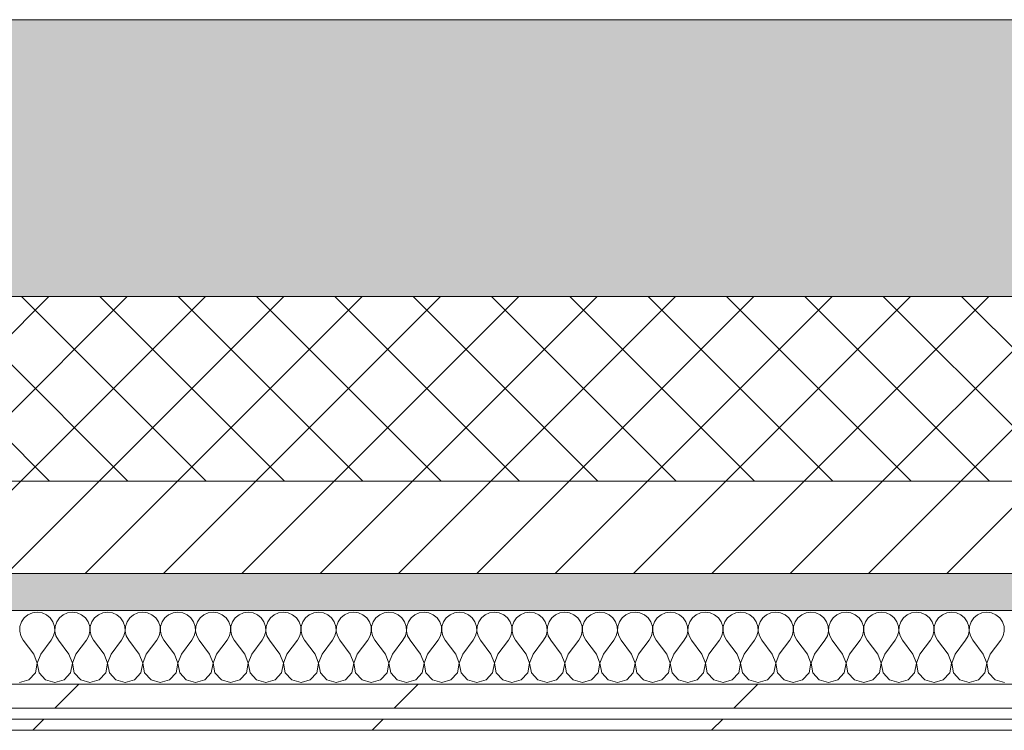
# Model space of a CAD drawing. Header units: millimetres. Extents: x -30280 to 19093, y -17460 to 4378.
# Tile 205 of 256: x -5057 to -4524, y -12404 to -12019. Entities that reach past the tile are written whole.
import ezdxf

# ---------------------------------------------------------------- set-up
doc = ezdxf.new("R2010")
doc.units = ezdxf.units.MM
doc.header["$MEASUREMENT"] = 0
doc.linetypes.add('Wipeout_Contour', pattern=[1000, 0, -1000])
doc.layers.add('12_FAÇ_Façana', color=7, linetype='Continuous')
doc.layers.add('Nuevo_08_E_Envans secs', color=7, linetype='Continuous')
for name, color, linetype, lineweight, true_color in [('12_FAÇ_Façana_Pluma_Nº__102', 7, 'Continuous', 5, 0xcccccc), ('12_FAÇ_Façana_Pluma_Nº__174', 7, 'Continuous', 13, 0xe4ad2c), ('12_FAÇ_Façana_Pluma_Nº__176', 7, 'Continuous', 15, 0x93a0c6), ('Nuevo_08_E_Envans secs_Pluma_Nº__102', 7, 'Continuous', 5, 0xcccccc), ('Nuevo_08_E_Envans secs_Pluma_Nº__171', 171, 'Continuous', 13, 0xaaaaff), ('Nuevo_08_E_Envans secs_Pluma_Nº__177', 7, 'Continuous', 15, 0xf7e046)]:
    doc.layers.add(name, color=color, linetype=linetype, lineweight=lineweight, true_color=true_color)
for name, color, linetype, lineweight in [('12_FAÇ_Façana_Pluma_Nº__2', 8, 'Continuous', 5), ('12_FAÇ_Façana_Pluma_Nº__7', 7, 'Continuous', 5), ('Nuevo_08_E_Envans secs_Pluma_Nº__1', 7, 'Continuous', 5)]:
    doc.layers.add(name, color=color, linetype=linetype, lineweight=lineweight)
pattern_1 = [(45, (0, 0), (-183.848, 183.848), [195, -65]), (45, (7e-14, 183.85), (-183.8478, 183.8478), [195, -65])]

# ---------------------------------------------------------------- blocks, each defined once
blk = doc.blocks.new('Muro_21_1', base_point=(-3301.11, -12338.98))
at = {"layer": '12_FAÇ_Façana_Pluma_Nº__102', "linetype": 'Continuous', "lineweight": 0, "true_color": 0xe5e5e5}
blk.add_hatch(color=254, dxfattribs=at).paths.add_polyline_path([(-5841.11, -12018.98), (-5841.11, -12168.98), (-3748.89, -12168.98), (-3748.89, -12018.98)])
at = {"layer": '12_FAÇ_Façana_Pluma_Nº__174', "linetype": 'Continuous', "lineweight": 13, "true_color": 0xe4ad2c}
h = blk.add_hatch(dxfattribs=at)
h.set_pattern_fill('SATE_Aislamiento_0001', color=42, style=0, pattern_type=2)
h.set_pattern_definition([(45, (0, 0), (-21.213203, 21.213203), []), (135, (0, 0), (21.213203, 21.213203), [])])
h.paths.add_polyline_path([(-5841.11, -12268.98), (-3748.89, -12268.98), (-3748.89, -12168.98), (-5841.11, -12168.98)])
at = {"layer": '12_FAÇ_Façana_Pluma_Nº__176', "linetype": 'Continuous', "lineweight": 0, "true_color": 0x495063}
blk.add_hatch(color=251, dxfattribs=at).paths.add_polyline_path([(-5841.11, -12338.98), (-3748.89, -12338.98), (-3748.89, -12318.98), (-5841.11, -12318.98)])
at = {"layer": '12_FAÇ_Façana_Pluma_Nº__2', "linetype": 'Continuous', "lineweight": 5}
h = blk.add_hatch(dxfattribs=at)
h.set_pattern_fill('Ceramic_0001', color=8, style=0, pattern_type=2)
h.set_pattern_definition([(45, (0, 0), (-21.213203, 21.213203), [])])
h.paths.add_polyline_path([(-5841.11, -12318.98), (-3748.89, -12318.98), (-3748.89, -12268.98), (-5841.11, -12268.98)])
at = {"layer": '12_FAÇ_Façana_Pluma_Nº__7', "color": 7, "linetype": 'Continuous', "lineweight": 5}
for p, q in [((-5841.11, -12168.98), (-3748.89, -12168.98)), ((-5841.11, -12268.98), (-3748.89, -12268.98)), ((-5841.11, -12318.98), (-3748.89, -12318.98))]:
    blk.add_line(p, q, dxfattribs=at)
at = {"layer": '12_FAÇ_Façana_Pluma_Nº__7', "color": 7, "linetype": 'Continuous', "lineweight": 5, "flags": 128}
for points in [[(-3748.89, -12018.98), (-5841.11, -12018.98)], [(-5841.11, -12338.98), (-3748.89, -12338.98)]]:
    blk.add_lwpolyline(points, dxfattribs=at)
blk = doc.blocks.new('*X470')
at = {"layer": 'Nuevo_08_E_Envans secs_Pluma_Nº__102', "color": 254, "linetype": 'Continuous', "lineweight": 5, "true_color": 0xcccccc}
for p, q in [((-5050.22, -12340.29), (-5052.63, -12341.35)), ((-5047.62, -12339.93), (-5050.22, -12340.29)), ((-5045.02, -12340.29), (-5047.62, -12339.93)), ((-5042.61, -12341.35), (-5045.02, -12340.29)), ((-5031.17, -12340.29), (-5033.58, -12341.35)), ((-5028.57, -12339.93), (-5031.17, -12340.29)), ((-5025.97, -12340.29), (-5028.57, -12339.93)), ((-5023.56, -12341.35), (-5025.97, -12340.29)), ((-5012.13, -12340.29), (-5014.53, -12341.35)), ((-5009.52, -12339.93), (-5012.13, -12340.29)), ((-5006.92, -12340.29), (-5009.52, -12339.93)), ((-5004.52, -12341.35), (-5006.92, -12340.29)), ((-4993.08, -12340.29), (-4995.48, -12341.35)), ((-4990.48, -12339.93), (-4993.08, -12340.29)), ((-4987.87, -12340.29), (-4990.48, -12339.93)), ((-4985.47, -12341.35), (-4987.87, -12340.29)), ((-4974.03, -12340.29), (-4976.44, -12341.35)), ((-4971.43, -12339.93), (-4974.03, -12340.29)), ((-4968.83, -12340.29), (-4971.43, -12339.93)), ((-4966.42, -12341.35), (-4968.83, -12340.29)), ((-4954.98, -12340.29), (-4957.39, -12341.35)), ((-4952.38, -12339.93), (-4954.98, -12340.29)), ((-4949.78, -12340.29), (-4952.38, -12339.93)), ((-4947.37, -12341.35), (-4949.78, -12340.29)), ((-4935.94, -12340.29), (-4938.34, -12341.35)), ((-4933.33, -12339.93), (-4935.94, -12340.29)), ((-4930.73, -12340.29), (-4933.33, -12339.93)), ((-4928.33, -12341.35), (-4930.73, -12340.29)), ((-4916.89, -12340.29), (-4919.29, -12341.35)), ((-4914.29, -12339.93), (-4916.89, -12340.29)), ((-4911.68, -12340.29), (-4914.29, -12339.93)), ((-4909.28, -12341.35), (-4911.68, -12340.29)), ((-4897.84, -12340.29), (-4900.25, -12341.35)), ((-4895.24, -12339.93), (-4897.84, -12340.29)), ((-4892.64, -12340.29), (-4895.24, -12339.93)), ((-4890.23, -12341.35), (-4892.64, -12340.29)), ((-4878.79, -12340.29), (-4881.2, -12341.35)), ((-4876.19, -12339.93), (-4878.79, -12340.29)), ((-4873.59, -12340.29), (-4876.19, -12339.93)), ((-4871.18, -12341.35), (-4873.59, -12340.29)), ((-4859.75, -12340.29), (-4862.15, -12341.35)), ((-4857.14, -12339.93), (-4859.75, -12340.29)), ((-4854.54, -12340.29), (-4857.14, -12339.93)), ((-4852.14, -12341.35), (-4854.54, -12340.29)), ((-4840.7, -12340.29), (-4843.1, -12341.35)), ((-4838.1, -12339.93), (-4840.7, -12340.29)), ((-4835.49, -12340.29), (-4838.1, -12339.93)), ((-4833.09, -12341.35), (-4835.49, -12340.29)), ((-4821.65, -12340.29), (-4824.05, -12341.35)), ((-4819.05, -12339.93), (-4821.65, -12340.29)), ((-4816.45, -12340.29), (-4819.05, -12339.93)), ((-4814.04, -12341.35), (-4816.45, -12340.29)), ((-4802.6, -12340.29), (-4805.01, -12341.35)), ((-4800, -12339.93), (-4802.6, -12340.29)), ((-4797.4, -12340.29), (-4800, -12339.93)), ((-4794.99, -12341.35), (-4797.4, -12340.29)), ((-4783.55, -12340.29), (-4785.96, -12341.35)), ((-4780.95, -12339.93), (-4783.55, -12340.29)), ((-4778.35, -12340.29), (-4780.95, -12339.93)), ((-4775.95, -12341.35), (-4778.35, -12340.29)), ((-4764.51, -12340.29), (-4766.91, -12341.35)), ((-4761.9, -12339.93), (-4764.51, -12340.29)), ((-4759.3, -12340.29), (-4761.9, -12339.93)), ((-4756.9, -12341.35), (-4759.3, -12340.29)), ((-4745.46, -12340.29), (-4747.86, -12341.35)), ((-4742.86, -12339.93), (-4745.46, -12340.29)), ((-4740.25, -12340.29), (-4742.86, -12339.93)), ((-4737.85, -12341.35), (-4740.25, -12340.29)), ((-4726.41, -12340.29), (-4728.82, -12341.35)), ((-4723.81, -12339.93), (-4726.41, -12340.29)), ((-4721.21, -12340.29), (-4723.81, -12339.93)), ((-4718.8, -12341.35), (-4721.21, -12340.29)), ((-4707.36, -12340.29), (-4709.77, -12341.35)), ((-4704.76, -12339.93), (-4707.36, -12340.29)), ((-4702.16, -12340.29), (-4704.76, -12339.93)), ((-4699.75, -12341.35), (-4702.16, -12340.29)), ((-4688.32, -12340.29), (-4690.72, -12341.35)), ((-4685.71, -12339.93), (-4688.32, -12340.29)), ((-4683.11, -12340.29), (-4685.71, -12339.93)), ((-4680.71, -12341.35), (-4683.11, -12340.29)), ((-4669.27, -12340.29), (-4671.67, -12341.35)), ((-4666.67, -12339.93), (-4669.27, -12340.29)), ((-4664.06, -12340.29), (-4666.67, -12339.93)), ((-4661.66, -12341.35), (-4664.06, -12340.29)), ((-4650.22, -12340.29), (-4652.63, -12341.35)), ((-4647.62, -12339.93), (-4650.22, -12340.29)), ((-4645.02, -12340.29), (-4647.62, -12339.93)), ((-4642.61, -12341.35), (-4645.02, -12340.29)), ((-4631.17, -12340.29), (-4633.58, -12341.35)), ((-4628.57, -12339.93), (-4631.17, -12340.29)), ((-4625.97, -12340.29), (-4628.57, -12339.93)), ((-4623.56, -12341.35), (-4625.97, -12340.29)), ((-4612.13, -12340.29), (-4614.53, -12341.35)), ((-4609.52, -12339.93), (-4612.13, -12340.29)), ((-4606.92, -12340.29), (-4609.52, -12339.93)), ((-4604.52, -12341.35), (-4606.92, -12340.29)), ((-4593.08, -12340.29), (-4595.48, -12341.35)), ((-4590.48, -12339.93), (-4593.08, -12340.29)), ((-4587.87, -12340.29), (-4590.48, -12339.93)), ((-4585.47, -12341.35), (-4587.87, -12340.29)), ((-4574.03, -12340.29), (-4576.44, -12341.35)), ((-4571.43, -12339.93), (-4574.03, -12340.29)), ((-4568.83, -12340.29), (-4571.43, -12339.93)), ((-4566.42, -12341.35), (-4568.83, -12340.29)), ((-4554.98, -12340.29), (-4557.39, -12341.35)), ((-4552.38, -12339.93), (-4554.98, -12340.29)), ((-4549.78, -12340.29), (-4552.38, -12339.93)), ((-4547.37, -12341.35), (-4549.78, -12340.29)), ((-4535.94, -12340.29), (-4538.34, -12341.35)), ((-4533.33, -12339.93), (-4535.94, -12340.29)), ((-4530.73, -12340.29), (-4533.33, -12339.93)), ((-4528.33, -12341.35), (-4530.73, -12340.29)), ((-5056.14, -12345.19), (-5056.98, -12347.68)), ((-5054.65, -12343.03), (-5056.14, -12345.19)), ((-5052.63, -12341.35), (-5054.65, -12343.03)), ((-5040.59, -12343.03), (-5042.61, -12341.35)), ((-5039.1, -12345.19), (-5040.59, -12343.03)), ((-5038.26, -12347.68), (-5039.1, -12345.19)), ((-5037.09, -12345.19), (-5037.93, -12347.68)), ((-5035.6, -12343.03), (-5037.09, -12345.19)), ((-5033.58, -12341.35), (-5035.6, -12343.03)), ((-5021.54, -12343.03), (-5023.56, -12341.35)), ((-5020.05, -12345.19), (-5021.54, -12343.03)), ((-5019.21, -12347.68), (-5020.05, -12345.19)), ((-5018.04, -12345.19), (-5018.88, -12347.68)), ((-5016.55, -12343.03), (-5018.04, -12345.19)), ((-5014.53, -12341.35), (-5016.55, -12343.03)), ((-5002.49, -12343.03), (-5004.52, -12341.35)), ((-5001.01, -12345.19), (-5002.49, -12343.03)), ((-5000.17, -12347.68), (-5001.01, -12345.19)), ((-4998.99, -12345.19), (-4999.83, -12347.68)), ((-4997.51, -12343.03), (-4998.99, -12345.19)), ((-4995.48, -12341.35), (-4997.51, -12343.03)), ((-4983.45, -12343.03), (-4985.47, -12341.35)), ((-4981.96, -12345.19), (-4983.45, -12343.03)), ((-4981.12, -12347.68), (-4981.96, -12345.19)), ((-4979.95, -12345.19), (-4980.79, -12347.68)), ((-4978.46, -12343.03), (-4979.95, -12345.19)), ((-4976.44, -12341.35), (-4978.46, -12343.03)), ((-4964.4, -12343.03), (-4966.42, -12341.35)), ((-4962.91, -12345.19), (-4964.4, -12343.03)), ((-4962.07, -12347.68), (-4962.91, -12345.19)), ((-4960.9, -12345.19), (-4961.74, -12347.68)), ((-4959.41, -12343.03), (-4960.9, -12345.19)), ((-4957.39, -12341.35), (-4959.41, -12343.03)), ((-4945.35, -12343.03), (-4947.37, -12341.35)), ((-4943.86, -12345.19), (-4945.35, -12343.03)), ((-4943.02, -12347.68), (-4943.86, -12345.19)), ((-4941.85, -12345.19), (-4942.69, -12347.68)), ((-4940.36, -12343.03), (-4941.85, -12345.19)), ((-4938.34, -12341.35), (-4940.36, -12343.03)), ((-4926.3, -12343.03), (-4928.33, -12341.35)), ((-4924.81, -12345.19), (-4926.3, -12343.03)), ((-4923.98, -12347.68), (-4924.81, -12345.19)), ((-4922.8, -12345.19), (-4923.64, -12347.68)), ((-4921.32, -12343.03), (-4922.8, -12345.19)), ((-4919.29, -12341.35), (-4921.32, -12343.03)), ((-4907.26, -12343.03), (-4909.28, -12341.35)), ((-4905.77, -12345.19), (-4907.26, -12343.03)), ((-4904.93, -12347.68), (-4905.77, -12345.19)), ((-4903.76, -12345.19), (-4904.6, -12347.68)), ((-4902.27, -12343.03), (-4903.76, -12345.19)), ((-4900.25, -12341.35), (-4902.27, -12343.03)), ((-4888.21, -12343.03), (-4890.23, -12341.35)), ((-4886.72, -12345.19), (-4888.21, -12343.03)), ((-4885.88, -12347.68), (-4886.72, -12345.19)), ((-4884.71, -12345.19), (-4885.55, -12347.68)), ((-4883.22, -12343.03), (-4884.71, -12345.19)), ((-4881.2, -12341.35), (-4883.22, -12343.03)), ((-4869.16, -12343.03), (-4871.18, -12341.35)), ((-4867.67, -12345.19), (-4869.16, -12343.03)), ((-4866.83, -12347.68), (-4867.67, -12345.19)), ((-4865.66, -12345.19), (-4866.5, -12347.68)), ((-4864.17, -12343.03), (-4865.66, -12345.19)), ((-4862.15, -12341.35), (-4864.17, -12343.03)), ((-4850.11, -12343.03), (-4852.14, -12341.35)), ((-4848.62, -12345.19), (-4850.11, -12343.03)), ((-4847.78, -12347.68), (-4848.62, -12345.19)), ((-4846.61, -12345.19), (-4847.45, -12347.68)), ((-4845.13, -12343.03), (-4846.61, -12345.19)), ((-4843.1, -12341.35), (-4845.13, -12343.03)), ((-4831.06, -12343.03), (-4833.09, -12341.35)), ((-4829.58, -12345.19), (-4831.06, -12343.03)), ((-4828.74, -12347.68), (-4829.58, -12345.19)), ((-4827.57, -12345.19), (-4828.41, -12347.68)), ((-4826.08, -12343.03), (-4827.57, -12345.19)), ((-4824.05, -12341.35), (-4826.08, -12343.03)), ((-4812.02, -12343.03), (-4814.04, -12341.35)), ((-4810.53, -12345.19), (-4812.02, -12343.03)), ((-4809.69, -12347.68), (-4810.53, -12345.19)), ((-4808.52, -12345.19), (-4809.36, -12347.68)), ((-4807.03, -12343.03), (-4808.52, -12345.19)), ((-4805.01, -12341.35), (-4807.03, -12343.03)), ((-4792.97, -12343.03), (-4794.99, -12341.35)), ((-4791.48, -12345.19), (-4792.97, -12343.03)), ((-4790.64, -12347.68), (-4791.48, -12345.19)), ((-4789.47, -12345.19), (-4790.31, -12347.68)), ((-4787.98, -12343.03), (-4789.47, -12345.19)), ((-4785.96, -12341.35), (-4787.98, -12343.03)), ((-4773.92, -12343.03), (-4775.95, -12341.35)), ((-4772.43, -12345.19), (-4773.92, -12343.03)), ((-4771.59, -12347.68), (-4772.43, -12345.19)), ((-4770.42, -12345.19), (-4771.26, -12347.68)), ((-4768.94, -12343.03), (-4770.42, -12345.19)), ((-4766.91, -12341.35), (-4768.94, -12343.03)), ((-4754.87, -12343.03), (-4756.9, -12341.35)), ((-4753.39, -12345.19), (-4754.87, -12343.03)), ((-4752.55, -12347.68), (-4753.39, -12345.19)), ((-4751.38, -12345.19), (-4752.22, -12347.68)), ((-4749.89, -12343.03), (-4751.38, -12345.19)), ((-4747.86, -12341.35), (-4749.89, -12343.03)), ((-4735.83, -12343.03), (-4737.85, -12341.35)), ((-4734.34, -12345.19), (-4735.83, -12343.03)), ((-4733.5, -12347.68), (-4734.34, -12345.19)), ((-4732.33, -12345.19), (-4733.17, -12347.68)), ((-4730.84, -12343.03), (-4732.33, -12345.19)), ((-4728.82, -12341.35), (-4730.84, -12343.03)), ((-4716.78, -12343.03), (-4718.8, -12341.35)), ((-4715.29, -12345.19), (-4716.78, -12343.03)), ((-4714.45, -12347.68), (-4715.29, -12345.19)), ((-4713.28, -12345.19), (-4714.12, -12347.68)), ((-4711.79, -12343.03), (-4713.28, -12345.19)), ((-4709.77, -12341.35), (-4711.79, -12343.03)), ((-4697.73, -12343.03), (-4699.75, -12341.35)), ((-4696.24, -12345.19), (-4697.73, -12343.03)), ((-4695.4, -12347.68), (-4696.24, -12345.19)), ((-4694.23, -12345.19), (-4695.07, -12347.68)), ((-4692.74, -12343.03), (-4694.23, -12345.19)), ((-4690.72, -12341.35), (-4692.74, -12343.03)), ((-4678.68, -12343.03), (-4680.71, -12341.35)), ((-4677.2, -12345.19), (-4678.68, -12343.03)), ((-4676.36, -12347.68), (-4677.2, -12345.19)), ((-4675.19, -12345.19), (-4676.02, -12347.68)), ((-4673.7, -12343.03), (-4675.19, -12345.19)), ((-4671.67, -12341.35), (-4673.7, -12343.03)), ((-4659.64, -12343.03), (-4661.66, -12341.35)), ((-4658.15, -12345.19), (-4659.64, -12343.03)), ((-4657.31, -12347.68), (-4658.15, -12345.19)), ((-4656.14, -12345.19), (-4656.98, -12347.68)), ((-4654.65, -12343.03), (-4656.14, -12345.19)), ((-4652.63, -12341.35), (-4654.65, -12343.03)), ((-4640.59, -12343.03), (-4642.61, -12341.35)), ((-4639.1, -12345.19), (-4640.59, -12343.03)), ((-4638.26, -12347.68), (-4639.1, -12345.19)), ((-4637.09, -12345.19), (-4637.93, -12347.68)), ((-4635.6, -12343.03), (-4637.09, -12345.19)), ((-4633.58, -12341.35), (-4635.6, -12343.03)), ((-4621.54, -12343.03), (-4623.56, -12341.35)), ((-4620.05, -12345.19), (-4621.54, -12343.03)), ((-4619.21, -12347.68), (-4620.05, -12345.19)), ((-4618.04, -12345.19), (-4618.88, -12347.68)), ((-4616.55, -12343.03), (-4618.04, -12345.19)), ((-4614.53, -12341.35), (-4616.55, -12343.03)), ((-4602.49, -12343.03), (-4604.52, -12341.35)), ((-4601.01, -12345.19), (-4602.49, -12343.03)), ((-4600.17, -12347.68), (-4601.01, -12345.19)), ((-4598.99, -12345.19), (-4599.83, -12347.68)), ((-4597.51, -12343.03), (-4598.99, -12345.19)), ((-4595.48, -12341.35), (-4597.51, -12343.03)), ((-4583.45, -12343.03), (-4585.47, -12341.35)), ((-4581.96, -12345.19), (-4583.45, -12343.03)), ((-4581.12, -12347.68), (-4581.96, -12345.19)), ((-4579.95, -12345.19), (-4580.79, -12347.68)), ((-4578.46, -12343.03), (-4579.95, -12345.19)), ((-4576.44, -12341.35), (-4578.46, -12343.03)), ((-4564.4, -12343.03), (-4566.42, -12341.35)), ((-4562.91, -12345.19), (-4564.4, -12343.03)), ((-4562.07, -12347.68), (-4562.91, -12345.19)), ((-4560.9, -12345.19), (-4561.74, -12347.68)), ((-4559.41, -12343.03), (-4560.9, -12345.19)), ((-4557.39, -12341.35), (-4559.41, -12343.03)), ((-4545.35, -12343.03), (-4547.37, -12341.35)), ((-4543.86, -12345.19), (-4545.35, -12343.03)), ((-4543.02, -12347.68), (-4543.86, -12345.19)), ((-4541.85, -12345.19), (-4542.69, -12347.68)), ((-4540.36, -12343.03), (-4541.85, -12345.19)), ((-4538.34, -12341.35), (-4540.36, -12343.03)), ((-4526.3, -12343.03), (-4528.33, -12341.35)), ((-4524.81, -12345.19), (-4526.3, -12343.03)), ((-4523.98, -12347.68), (-4524.81, -12345.19)), ((-5056.98, -12347.68), (-5057.1, -12350.31)), ((-5057.1, -12350.31), (-5056.51, -12352.87)), ((-5038.73, -12352.87), (-5038.13, -12350.31)), ((-5038.13, -12350.31), (-5038.26, -12347.68)), ((-5037.93, -12347.68), (-5038.06, -12350.31)), ((-5038.06, -12350.31), (-5037.46, -12352.87)), ((-5019.68, -12352.87), (-5019.09, -12350.31)), ((-5019.09, -12350.31), (-5019.21, -12347.68)), ((-5018.88, -12347.68), (-5019.01, -12350.31)), ((-5019.01, -12350.31), (-5018.41, -12352.87)), ((-5000.63, -12352.87), (-5000.04, -12350.31)), ((-5000.04, -12350.31), (-5000.17, -12347.68)), ((-4999.83, -12347.68), (-4999.96, -12350.31)), ((-4999.96, -12350.31), (-4999.37, -12352.87)), ((-4981.59, -12352.87), (-4980.99, -12350.31)), ((-4980.99, -12350.31), (-4981.12, -12347.68)), ((-4980.79, -12347.68), (-4980.91, -12350.31)), ((-4980.91, -12350.31), (-4980.32, -12352.87)), ((-4962.54, -12352.87), (-4961.94, -12350.31)), ((-4961.94, -12350.31), (-4962.07, -12347.68)), ((-4961.74, -12347.68), (-4961.87, -12350.31)), ((-4961.87, -12350.31), (-4961.27, -12352.87)), ((-4943.49, -12352.87), (-4942.9, -12350.31)), ((-4942.9, -12350.31), (-4943.02, -12347.68)), ((-4942.69, -12347.68), (-4942.82, -12350.31)), ((-4942.82, -12350.31), (-4942.22, -12352.87)), ((-4924.44, -12352.87), (-4923.85, -12350.31)), ((-4923.85, -12350.31), (-4923.98, -12347.68)), ((-4923.64, -12347.68), (-4923.77, -12350.31)), ((-4923.77, -12350.31), (-4923.18, -12352.87)), ((-4905.4, -12352.87), (-4904.8, -12350.31)), ((-4904.8, -12350.31), (-4904.93, -12347.68)), ((-4904.6, -12347.68), (-4904.72, -12350.31)), ((-4904.72, -12350.31), (-4904.13, -12352.87)), ((-4886.35, -12352.87), (-4885.75, -12350.31)), ((-4885.75, -12350.31), (-4885.88, -12347.68)), ((-4885.55, -12347.68), (-4885.68, -12350.31)), ((-4885.68, -12350.31), (-4885.08, -12352.87)), ((-4867.3, -12352.87), (-4866.71, -12350.31)), ((-4866.71, -12350.31), (-4866.83, -12347.68)), ((-4866.5, -12347.68), (-4866.63, -12350.31)), ((-4866.63, -12350.31), (-4866.03, -12352.87)), ((-4848.25, -12352.87), (-4847.66, -12350.31)), ((-4847.66, -12350.31), (-4847.78, -12347.68)), ((-4847.45, -12347.68), (-4847.58, -12350.31)), ((-4847.58, -12350.31), (-4846.99, -12352.87)), ((-4829.2, -12352.87), (-4828.61, -12350.31)), ((-4828.61, -12350.31), (-4828.74, -12347.68)), ((-4828.41, -12347.68), (-4828.53, -12350.31)), ((-4828.53, -12350.31), (-4827.94, -12352.87)), ((-4810.16, -12352.87), (-4809.56, -12350.31)), ((-4809.56, -12350.31), (-4809.69, -12347.68)), ((-4809.36, -12347.68), (-4809.49, -12350.31)), ((-4809.49, -12350.31), (-4808.89, -12352.87)), ((-4791.11, -12352.87), (-4790.51, -12350.31)), ((-4790.51, -12350.31), (-4790.64, -12347.68)), ((-4790.31, -12347.68), (-4790.44, -12350.31)), ((-4790.44, -12350.31), (-4789.84, -12352.87)), ((-4772.06, -12352.87), (-4771.47, -12350.31)), ((-4771.47, -12350.31), (-4771.59, -12347.68)), ((-4771.26, -12347.68), (-4771.39, -12350.31)), ((-4771.39, -12350.31), (-4770.8, -12352.87)), ((-4753.01, -12352.87), (-4752.42, -12350.31)), ((-4752.42, -12350.31), (-4752.55, -12347.68)), ((-4752.22, -12347.68), (-4752.34, -12350.31)), ((-4752.34, -12350.31), (-4751.75, -12352.87)), ((-4733.97, -12352.87), (-4733.37, -12350.31)), ((-4733.37, -12350.31), (-4733.5, -12347.68)), ((-4733.17, -12347.68), (-4733.29, -12350.31)), ((-4733.29, -12350.31), (-4732.7, -12352.87)), ((-4714.92, -12352.87), (-4714.32, -12350.31)), ((-4714.32, -12350.31), (-4714.45, -12347.68)), ((-4714.12, -12347.68), (-4714.25, -12350.31)), ((-4714.25, -12350.31), (-4713.65, -12352.87)), ((-4695.87, -12352.87), (-4695.28, -12350.31)), ((-4695.28, -12350.31), (-4695.4, -12347.68)), ((-4695.07, -12347.68), (-4695.2, -12350.31)), ((-4695.2, -12350.31), (-4694.6, -12352.87)), ((-4676.82, -12352.87), (-4676.23, -12350.31)), ((-4676.23, -12350.31), (-4676.36, -12347.68)), ((-4676.02, -12347.68), (-4676.15, -12350.31)), ((-4676.15, -12350.31), (-4675.56, -12352.87)), ((-4657.78, -12352.87), (-4657.18, -12350.31)), ((-4657.18, -12350.31), (-4657.31, -12347.68)), ((-4656.98, -12347.68), (-4657.1, -12350.31)), ((-4657.1, -12350.31), (-4656.51, -12352.87)), ((-4638.73, -12352.87), (-4638.13, -12350.31)), ((-4638.13, -12350.31), (-4638.26, -12347.68)), ((-4637.93, -12347.68), (-4638.06, -12350.31)), ((-4638.06, -12350.31), (-4637.46, -12352.87)), ((-4619.68, -12352.87), (-4619.09, -12350.31)), ((-4619.09, -12350.31), (-4619.21, -12347.68)), ((-4618.88, -12347.68), (-4619.01, -12350.31)), ((-4619.01, -12350.31), (-4618.41, -12352.87)), ((-4600.63, -12352.87), (-4600.04, -12350.31)), ((-4600.04, -12350.31), (-4600.17, -12347.68)), ((-4599.83, -12347.68), (-4599.96, -12350.31)), ((-4599.96, -12350.31), (-4599.37, -12352.87)), ((-4581.59, -12352.87), (-4580.99, -12350.31)), ((-4580.99, -12350.31), (-4581.12, -12347.68)), ((-4580.79, -12347.68), (-4580.91, -12350.31)), ((-4580.91, -12350.31), (-4580.32, -12352.87)), ((-4562.54, -12352.87), (-4561.94, -12350.31)), ((-4561.94, -12350.31), (-4562.07, -12347.68)), ((-4561.74, -12347.68), (-4561.87, -12350.31)), ((-4561.87, -12350.31), (-4561.27, -12352.87)), ((-4543.49, -12352.87), (-4542.9, -12350.31)), ((-4542.9, -12350.31), (-4543.02, -12347.68)), ((-4542.69, -12347.68), (-4542.82, -12350.31)), ((-4542.82, -12350.31), (-4542.22, -12352.87)), ((-4524.44, -12352.87), (-4523.85, -12350.31)), ((-4523.85, -12350.31), (-4523.98, -12347.68)), ((-5056.51, -12352.87), (-5055.24, -12355.17)), ((-5049.52, -12362.79), (-5055.24, -12355.17)), ((-5045.71, -12362.79), (-5040, -12355.17)), ((-5040, -12355.17), (-5038.73, -12352.87)), ((-5037.46, -12352.87), (-5036.19, -12355.17)), ((-5030.48, -12362.79), (-5036.19, -12355.17)), ((-5026.67, -12362.79), (-5020.95, -12355.17)), ((-5020.95, -12355.17), (-5019.68, -12352.87)), ((-5018.41, -12352.87), (-5017.14, -12355.17)), ((-5011.43, -12362.79), (-5017.14, -12355.17)), ((-5007.62, -12362.79), (-5001.9, -12355.17)), ((-5001.9, -12355.17), (-5000.63, -12352.87)), ((-4999.37, -12352.87), (-4998.1, -12355.17)), ((-4992.38, -12362.79), (-4998.1, -12355.17)), ((-4988.57, -12362.79), (-4982.86, -12355.17)), ((-4982.86, -12355.17), (-4981.59, -12352.87)), ((-4980.32, -12352.87), (-4979.05, -12355.17)), ((-4973.33, -12362.79), (-4979.05, -12355.17)), ((-4969.52, -12362.79), (-4963.81, -12355.17)), ((-4963.81, -12355.17), (-4962.54, -12352.87)), ((-4961.27, -12352.87), (-4960, -12355.17)), ((-4954.29, -12362.79), (-4960, -12355.17)), ((-4950.48, -12362.79), (-4944.76, -12355.17)), ((-4944.76, -12355.17), (-4943.49, -12352.87)), ((-4942.22, -12352.87), (-4940.95, -12355.17)), ((-4935.24, -12362.79), (-4940.95, -12355.17)), ((-4931.43, -12362.79), (-4925.71, -12355.17)), ((-4925.71, -12355.17), (-4924.44, -12352.87)), ((-4923.18, -12352.87), (-4921.9, -12355.17)), ((-4916.19, -12362.79), (-4921.9, -12355.17)), ((-4912.38, -12362.79), (-4906.67, -12355.17)), ((-4906.67, -12355.17), (-4905.4, -12352.87)), ((-4904.13, -12352.87), (-4902.86, -12355.17)), ((-4897.14, -12362.79), (-4902.86, -12355.17)), ((-4893.33, -12362.79), (-4887.62, -12355.17)), ((-4887.62, -12355.17), (-4886.35, -12352.87)), ((-4885.08, -12352.87), (-4883.81, -12355.17)), ((-4878.1, -12362.79), (-4883.81, -12355.17)), ((-4874.29, -12362.79), (-4868.57, -12355.17)), ((-4868.57, -12355.17), (-4867.3, -12352.87)), ((-4866.03, -12352.87), (-4864.76, -12355.17)), ((-4859.05, -12362.79), (-4864.76, -12355.17)), ((-4855.24, -12362.79), (-4849.52, -12355.17)), ((-4849.52, -12355.17), (-4848.25, -12352.87)), ((-4846.99, -12352.87), (-4845.71, -12355.17)), ((-4840, -12362.79), (-4845.71, -12355.17)), ((-4836.19, -12362.79), (-4830.48, -12355.17)), ((-4830.48, -12355.17), (-4829.2, -12352.87)), ((-4827.94, -12352.87), (-4826.67, -12355.17)), ((-4820.95, -12362.79), (-4826.67, -12355.17)), ((-4817.14, -12362.79), (-4811.43, -12355.17)), ((-4811.43, -12355.17), (-4810.16, -12352.87)), ((-4808.89, -12352.87), (-4807.62, -12355.17)), ((-4801.9, -12362.79), (-4807.62, -12355.17)), ((-4798.1, -12362.79), (-4792.38, -12355.17)), ((-4792.38, -12355.17), (-4791.11, -12352.87)), ((-4789.84, -12352.87), (-4788.57, -12355.17)), ((-4782.86, -12362.79), (-4788.57, -12355.17)), ((-4779.05, -12362.79), (-4773.33, -12355.17)), ((-4773.33, -12355.17), (-4772.06, -12352.87)), ((-4770.8, -12352.87), (-4769.52, -12355.17)), ((-4763.81, -12362.79), (-4769.52, -12355.17)), ((-4760, -12362.79), (-4754.29, -12355.17)), ((-4754.29, -12355.17), (-4753.01, -12352.87)), ((-4751.75, -12352.87), (-4750.48, -12355.17)), ((-4744.76, -12362.79), (-4750.48, -12355.17)), ((-4740.95, -12362.79), (-4735.24, -12355.17)), ((-4735.24, -12355.17), (-4733.97, -12352.87)), ((-4732.7, -12352.87), (-4731.43, -12355.17)), ((-4725.71, -12362.79), (-4731.43, -12355.17)), ((-4721.9, -12362.79), (-4716.19, -12355.17)), ((-4716.19, -12355.17), (-4714.92, -12352.87)), ((-4713.65, -12352.87), (-4712.38, -12355.17)), ((-4706.67, -12362.79), (-4712.38, -12355.17)), ((-4702.86, -12362.79), (-4697.14, -12355.17)), ((-4697.14, -12355.17), (-4695.87, -12352.87)), ((-4694.6, -12352.87), (-4693.33, -12355.17)), ((-4687.62, -12362.79), (-4693.33, -12355.17)), ((-4683.81, -12362.79), (-4678.1, -12355.17)), ((-4678.1, -12355.17), (-4676.82, -12352.87)), ((-4675.56, -12352.87), (-4674.29, -12355.17)), ((-4668.57, -12362.79), (-4674.29, -12355.17)), ((-4664.76, -12362.79), (-4659.05, -12355.17)), ((-4659.05, -12355.17), (-4657.78, -12352.87)), ((-4656.51, -12352.87), (-4655.24, -12355.17)), ((-4649.52, -12362.79), (-4655.24, -12355.17)), ((-4645.71, -12362.79), (-4640, -12355.17)), ((-4640, -12355.17), (-4638.73, -12352.87)), ((-4637.46, -12352.87), (-4636.19, -12355.17)), ((-4630.48, -12362.79), (-4636.19, -12355.17)), ((-4626.67, -12362.79), (-4620.95, -12355.17)), ((-4620.95, -12355.17), (-4619.68, -12352.87)), ((-4618.41, -12352.87), (-4617.14, -12355.17)), ((-4611.43, -12362.79), (-4617.14, -12355.17)), ((-4607.62, -12362.79), (-4601.9, -12355.17)), ((-4601.9, -12355.17), (-4600.63, -12352.87)), ((-4599.37, -12352.87), (-4598.1, -12355.17)), ((-4592.38, -12362.79), (-4598.1, -12355.17)), ((-4588.57, -12362.79), (-4582.86, -12355.17)), ((-4582.86, -12355.17), (-4581.59, -12352.87)), ((-4580.32, -12352.87), (-4579.05, -12355.17)), ((-4573.33, -12362.79), (-4579.05, -12355.17)), ((-4569.52, -12362.79), (-4563.81, -12355.17)), ((-4563.81, -12355.17), (-4562.54, -12352.87)), ((-4561.27, -12352.87), (-4560, -12355.17)), ((-4554.29, -12362.79), (-4560, -12355.17)), ((-4550.48, -12362.79), (-4544.76, -12355.17)), ((-4544.76, -12355.17), (-4543.49, -12352.87)), ((-4542.22, -12352.87), (-4540.95, -12355.17)), ((-4535.24, -12362.79), (-4540.95, -12355.17)), ((-4531.43, -12362.79), (-4525.71, -12355.17)), ((-4525.71, -12355.17), (-4524.44, -12352.87)), ((-5047.66, -12367.64), (-5049.52, -12362.79)), ((-5045.71, -12362.79), (-5047.58, -12367.64)), ((-5028.61, -12367.64), (-5030.48, -12362.79)), ((-5026.67, -12362.79), (-5028.53, -12367.64)), ((-5009.56, -12367.64), (-5011.43, -12362.79)), ((-5007.62, -12362.79), (-5009.49, -12367.64)), ((-4990.51, -12367.64), (-4992.38, -12362.79)), ((-4988.57, -12362.79), (-4990.44, -12367.64)), ((-4971.47, -12367.64), (-4973.33, -12362.79)), ((-4969.52, -12362.79), (-4971.39, -12367.64)), ((-4952.42, -12367.64), (-4954.29, -12362.79)), ((-4950.48, -12362.79), (-4952.34, -12367.64)), ((-4933.37, -12367.64), (-4935.24, -12362.79)), ((-4931.43, -12362.79), (-4933.29, -12367.64)), ((-4914.32, -12367.64), (-4916.19, -12362.79)), ((-4912.38, -12362.79), (-4914.25, -12367.64)), ((-4895.28, -12367.64), (-4897.14, -12362.79)), ((-4893.33, -12362.79), (-4895.2, -12367.64)), ((-4876.23, -12367.64), (-4878.1, -12362.79)), ((-4874.29, -12362.79), (-4876.15, -12367.64)), ((-4857.18, -12367.64), (-4859.05, -12362.79)), ((-4855.24, -12362.79), (-4857.1, -12367.64)), ((-4838.13, -12367.64), (-4840, -12362.79)), ((-4836.19, -12362.79), (-4838.06, -12367.64)), ((-4819.09, -12367.64), (-4820.95, -12362.79)), ((-4817.14, -12362.79), (-4819.01, -12367.64)), ((-4800.04, -12367.64), (-4801.9, -12362.79)), ((-4798.1, -12362.79), (-4799.96, -12367.64)), ((-4780.99, -12367.64), (-4782.86, -12362.79)), ((-4779.05, -12362.79), (-4780.91, -12367.64)), ((-4761.94, -12367.64), (-4763.81, -12362.79)), ((-4760, -12362.79), (-4761.87, -12367.64)), ((-4742.9, -12367.64), (-4744.76, -12362.79)), ((-4740.95, -12362.79), (-4742.82, -12367.64)), ((-4723.85, -12367.64), (-4725.71, -12362.79)), ((-4721.9, -12362.79), (-4723.77, -12367.64)), ((-4704.8, -12367.64), (-4706.67, -12362.79)), ((-4702.86, -12362.79), (-4704.72, -12367.64)), ((-4685.75, -12367.64), (-4687.62, -12362.79)), ((-4683.81, -12362.79), (-4685.68, -12367.64)), ((-4666.71, -12367.64), (-4668.57, -12362.79)), ((-4664.76, -12362.79), (-4666.63, -12367.64)), ((-4647.66, -12367.64), (-4649.52, -12362.79)), ((-4645.71, -12362.79), (-4647.58, -12367.64)), ((-4628.61, -12367.64), (-4630.48, -12362.79)), ((-4626.67, -12362.79), (-4628.53, -12367.64)), ((-4609.56, -12367.64), (-4611.43, -12362.79)), ((-4607.62, -12362.79), (-4609.49, -12367.64)), ((-4590.51, -12367.64), (-4592.38, -12362.79)), ((-4588.57, -12362.79), (-4590.44, -12367.64)), ((-4571.47, -12367.64), (-4573.33, -12362.79)), ((-4569.52, -12362.79), (-4571.39, -12367.64)), ((-4552.42, -12367.64), (-4554.29, -12362.79)), ((-4550.48, -12362.79), (-4552.34, -12367.64)), ((-4533.37, -12367.64), (-4535.24, -12362.79)), ((-4531.43, -12362.79), (-4533.29, -12367.64)), ((-5048.62, -12372.76), (-5047.66, -12367.64)), ((-5047.58, -12367.64), (-5046.61, -12372.76)), ((-5029.58, -12372.76), (-5028.61, -12367.64)), ((-5028.53, -12367.64), (-5027.57, -12372.76)), ((-5010.53, -12372.76), (-5009.56, -12367.64)), ((-5009.49, -12367.64), (-5008.52, -12372.76)), ((-4991.48, -12372.76), (-4990.51, -12367.64)), ((-4990.44, -12367.64), (-4989.47, -12372.76)), ((-4972.43, -12372.76), (-4971.47, -12367.64)), ((-4971.39, -12367.64), (-4970.42, -12372.76)), ((-4953.39, -12372.76), (-4952.42, -12367.64)), ((-4952.34, -12367.64), (-4951.38, -12372.76)), ((-4934.34, -12372.76), (-4933.37, -12367.64)), ((-4933.29, -12367.64), (-4932.33, -12372.76)), ((-4915.29, -12372.76), (-4914.32, -12367.64)), ((-4914.25, -12367.64), (-4913.28, -12372.76)), ((-4896.24, -12372.76), (-4895.28, -12367.64)), ((-4895.2, -12367.64), (-4894.23, -12372.76)), ((-4877.2, -12372.76), (-4876.23, -12367.64)), ((-4876.15, -12367.64), (-4875.19, -12372.76)), ((-4858.15, -12372.76), (-4857.18, -12367.64)), ((-4857.1, -12367.64), (-4856.14, -12372.76)), ((-4839.1, -12372.76), (-4838.13, -12367.64)), ((-4838.06, -12367.64), (-4837.09, -12372.76)), ((-4820.05, -12372.76), (-4819.09, -12367.64)), ((-4819.01, -12367.64), (-4818.04, -12372.76)), ((-4801.01, -12372.76), (-4800.04, -12367.64)), ((-4799.96, -12367.64), (-4798.99, -12372.76)), ((-4781.96, -12372.76), (-4780.99, -12367.64)), ((-4780.91, -12367.64), (-4779.95, -12372.76)), ((-4762.91, -12372.76), (-4761.94, -12367.64)), ((-4761.87, -12367.64), (-4760.9, -12372.76)), ((-4743.86, -12372.76), (-4742.9, -12367.64)), ((-4742.82, -12367.64), (-4741.85, -12372.76)), ((-4724.81, -12372.76), (-4723.85, -12367.64)), ((-4723.77, -12367.64), (-4722.8, -12372.76)), ((-4705.77, -12372.76), (-4704.8, -12367.64)), ((-4704.72, -12367.64), (-4703.76, -12372.76)), ((-4686.72, -12372.76), (-4685.75, -12367.64)), ((-4685.68, -12367.64), (-4684.71, -12372.76)), ((-4667.67, -12372.76), (-4666.71, -12367.64)), ((-4666.63, -12367.64), (-4665.66, -12372.76)), ((-4648.62, -12372.76), (-4647.66, -12367.64)), ((-4647.58, -12367.64), (-4646.61, -12372.76)), ((-4629.58, -12372.76), (-4628.61, -12367.64)), ((-4628.53, -12367.64), (-4627.57, -12372.76)), ((-4610.53, -12372.76), (-4609.56, -12367.64)), ((-4609.49, -12367.64), (-4608.52, -12372.76)), ((-4591.48, -12372.76), (-4590.51, -12367.64)), ((-4590.44, -12367.64), (-4589.47, -12372.76)), ((-4572.43, -12372.76), (-4571.47, -12367.64)), ((-4571.39, -12367.64), (-4570.42, -12372.76)), ((-4553.39, -12372.76), (-4552.42, -12367.64)), ((-4552.34, -12367.64), (-4551.38, -12372.76)), ((-4534.34, -12372.76), (-4533.37, -12367.64)), ((-4533.29, -12367.64), (-4532.33, -12372.76)), ((-5057.14, -12378.02), (-5052.14, -12376.6)), ((-5052.14, -12376.6), (-5048.62, -12372.76)), ((-5046.61, -12372.76), (-5043.1, -12376.6)), ((-5043.1, -12376.6), (-5038.1, -12378.02)), ((-5038.1, -12378.02), (-5033.09, -12376.6)), ((-5033.09, -12376.6), (-5029.58, -12372.76)), ((-5027.57, -12372.76), (-5024.05, -12376.6)), ((-5024.05, -12376.6), (-5019.05, -12378.02)), ((-5019.05, -12378.02), (-5014.04, -12376.6)), ((-5014.04, -12376.6), (-5010.53, -12372.76)), ((-5008.52, -12372.76), (-5005.01, -12376.6)), ((-5005.01, -12376.6), (-5000, -12378.02)), ((-5000, -12378.02), (-4994.99, -12376.6)), ((-4994.99, -12376.6), (-4991.48, -12372.76)), ((-4989.47, -12372.76), (-4985.96, -12376.6)), ((-4985.96, -12376.6), (-4980.95, -12378.02)), ((-4980.95, -12378.02), (-4975.95, -12376.6)), ((-4975.95, -12376.6), (-4972.43, -12372.76)), ((-4970.42, -12372.76), (-4966.91, -12376.6)), ((-4966.91, -12376.6), (-4961.9, -12378.02)), ((-4961.9, -12378.02), (-4956.9, -12376.6)), ((-4956.9, -12376.6), (-4953.39, -12372.76)), ((-4951.38, -12372.76), (-4947.86, -12376.6)), ((-4947.86, -12376.6), (-4942.86, -12378.02)), ((-4942.86, -12378.02), (-4937.85, -12376.6)), ((-4937.85, -12376.6), (-4934.34, -12372.76)), ((-4932.33, -12372.76), (-4928.82, -12376.6)), ((-4928.82, -12376.6), (-4923.81, -12378.02)), ((-4923.81, -12378.02), (-4918.8, -12376.6)), ((-4918.8, -12376.6), (-4915.29, -12372.76)), ((-4913.28, -12372.76), (-4909.77, -12376.6)), ((-4909.77, -12376.6), (-4904.76, -12378.02)), ((-4904.76, -12378.02), (-4899.75, -12376.6)), ((-4899.75, -12376.6), (-4896.24, -12372.76)), ((-4894.23, -12372.76), (-4890.72, -12376.6)), ((-4890.72, -12376.6), (-4885.71, -12378.02)), ((-4885.71, -12378.02), (-4880.71, -12376.6)), ((-4880.71, -12376.6), (-4877.2, -12372.76)), ((-4875.19, -12372.76), (-4871.67, -12376.6)), ((-4871.67, -12376.6), (-4866.67, -12378.02)), ((-4866.67, -12378.02), (-4861.66, -12376.6)), ((-4861.66, -12376.6), (-4858.15, -12372.76)), ((-4856.14, -12372.76), (-4852.63, -12376.6)), ((-4852.63, -12376.6), (-4847.62, -12378.02)), ((-4847.62, -12378.02), (-4842.61, -12376.6)), ((-4842.61, -12376.6), (-4839.1, -12372.76)), ((-4837.09, -12372.76), (-4833.58, -12376.6)), ((-4833.58, -12376.6), (-4828.57, -12378.02)), ((-4828.57, -12378.02), (-4823.56, -12376.6)), ((-4823.56, -12376.6), (-4820.05, -12372.76)), ((-4818.04, -12372.76), (-4814.53, -12376.6)), ((-4814.53, -12376.6), (-4809.52, -12378.02)), ((-4809.52, -12378.02), (-4804.52, -12376.6)), ((-4804.52, -12376.6), (-4801.01, -12372.76)), ((-4798.99, -12372.76), (-4795.48, -12376.6)), ((-4795.48, -12376.6), (-4790.48, -12378.02)), ((-4790.48, -12378.02), (-4785.47, -12376.6)), ((-4785.47, -12376.6), (-4781.96, -12372.76)), ((-4779.95, -12372.76), (-4776.44, -12376.6)), ((-4776.44, -12376.6), (-4771.43, -12378.02)), ((-4771.43, -12378.02), (-4766.42, -12376.6)), ((-4766.42, -12376.6), (-4762.91, -12372.76)), ((-4760.9, -12372.76), (-4757.39, -12376.6)), ((-4757.39, -12376.6), (-4752.38, -12378.02)), ((-4752.38, -12378.02), (-4747.37, -12376.6)), ((-4747.37, -12376.6), (-4743.86, -12372.76)), ((-4741.85, -12372.76), (-4738.34, -12376.6)), ((-4738.34, -12376.6), (-4733.33, -12378.02)), ((-4733.33, -12378.02), (-4728.33, -12376.6)), ((-4728.33, -12376.6), (-4724.81, -12372.76)), ((-4722.8, -12372.76), (-4719.29, -12376.6)), ((-4719.29, -12376.6), (-4714.29, -12378.02)), ((-4714.29, -12378.02), (-4709.28, -12376.6)), ((-4709.28, -12376.6), (-4705.77, -12372.76)), ((-4703.76, -12372.76), (-4700.25, -12376.6)), ((-4700.25, -12376.6), (-4695.24, -12378.02)), ((-4695.24, -12378.02), (-4690.23, -12376.6)), ((-4690.23, -12376.6), (-4686.72, -12372.76)), ((-4684.71, -12372.76), (-4681.2, -12376.6)), ((-4681.2, -12376.6), (-4676.19, -12378.02)), ((-4676.19, -12378.02), (-4671.18, -12376.6)), ((-4671.18, -12376.6), (-4667.67, -12372.76)), ((-4665.66, -12372.76), (-4662.15, -12376.6)), ((-4662.15, -12376.6), (-4657.14, -12378.02)), ((-4657.14, -12378.02), (-4652.14, -12376.6)), ((-4652.14, -12376.6), (-4648.62, -12372.76)), ((-4646.61, -12372.76), (-4643.1, -12376.6)), ((-4643.1, -12376.6), (-4638.1, -12378.02)), ((-4638.1, -12378.02), (-4633.09, -12376.6)), ((-4633.09, -12376.6), (-4629.58, -12372.76)), ((-4627.57, -12372.76), (-4624.05, -12376.6)), ((-4624.05, -12376.6), (-4619.05, -12378.02)), ((-4619.05, -12378.02), (-4614.04, -12376.6)), ((-4614.04, -12376.6), (-4610.53, -12372.76)), ((-4608.52, -12372.76), (-4605.01, -12376.6)), ((-4605.01, -12376.6), (-4600, -12378.02)), ((-4600, -12378.02), (-4594.99, -12376.6)), ((-4594.99, -12376.6), (-4591.48, -12372.76)), ((-4589.47, -12372.76), (-4585.96, -12376.6)), ((-4585.96, -12376.6), (-4580.95, -12378.02)), ((-4580.95, -12378.02), (-4575.95, -12376.6)), ((-4575.95, -12376.6), (-4572.43, -12372.76)), ((-4570.42, -12372.76), (-4566.91, -12376.6)), ((-4566.91, -12376.6), (-4561.9, -12378.02)), ((-4561.9, -12378.02), (-4556.9, -12376.6)), ((-4556.9, -12376.6), (-4553.39, -12372.76)), ((-4551.38, -12372.76), (-4547.86, -12376.6)), ((-4547.86, -12376.6), (-4542.86, -12378.02)), ((-4542.86, -12378.02), (-4537.85, -12376.6)), ((-4537.85, -12376.6), (-4534.34, -12372.76)), ((-4532.33, -12372.76), (-4528.82, -12376.6)), ((-4528.82, -12376.6), (-4523.81, -12378.02))]:
    blk.add_line(p, q, dxfattribs=at)
blk = doc.blocks.new('Muro_126_1', base_point=(-5836.11, -12403.98))
at = {"layer": 'Nuevo_08_E_Envans secs_Pluma_Nº__1', "color": 7, "linetype": 'Continuous', "lineweight": 5, "flags": 128}
blk.add_lwpolyline([(-3748.89, -12338.98), (-5836.11, -12338.98)], dxfattribs=at)
at = {"color": 254, "linetype": 'Wipeout_Contour', "lineweight": 0, "ltscale": 53018.862668}
blk.add_wipeout([(-5836.11, -12391.98), (-3301.11, -12391.98), (-3301.11, -12378.98), (-5836.11, -12378.98)], dxfattribs=at).dxf.layer = 'Nuevo_08_E_Envans secs'
at = {"color": 254, "linetype": 'Wipeout_Contour', "lineweight": 0, "ltscale": 53076.863773}
blk.add_wipeout([(-5836.11, -12403.98), (-3301.11, -12403.98), (-3301.11, -12397.98), (-5836.11, -12397.98)], dxfattribs=at).dxf.layer = 'Nuevo_08_E_Envans secs'
at = {"layer": 'Nuevo_08_E_Envans secs_Pluma_Nº__171', "linetype": 'Continuous', "lineweight": 13, "true_color": 0xaaaaff}
h = blk.add_hatch(dxfattribs=at)
h.set_pattern_fill('Panellat_HPL_0001', color=161, style=0, pattern_type=2)
h.set_pattern_definition(pattern_1)
h.paths.add_polyline_path([(-5836.11, -12403.98), (-3301.11, -12403.98), (-3301.11, -12397.98), (-5836.11, -12397.98)])
at = {"layer": 'Nuevo_08_E_Envans secs_Pluma_Nº__177', "linetype": 'Continuous', "lineweight": 15, "true_color": 0xf7e046}
h = blk.add_hatch(dxfattribs=at)
h.set_pattern_fill('Panellat_HPL_0001', color=53, style=0, pattern_type=2)
h.set_pattern_definition(pattern_1)
h.paths.add_polyline_path([(-5836.11, -12391.98), (-3301.11, -12391.98), (-3301.11, -12378.98), (-5836.11, -12378.98)])
at = {"layer": 'Nuevo_08_E_Envans secs_Pluma_Nº__1', "color": 7, "linetype": 'Continuous', "lineweight": 5}
for p, q in [((-5836.11, -12378.98), (-3301.11, -12378.98)), ((-5836.11, -12391.98), (-3301.11, -12391.98)), ((-5836.11, -12397.98), (-3301.11, -12397.98))]:
    blk.add_line(p, q, dxfattribs=at)
at = {"layer": 'Nuevo_08_E_Envans secs_Pluma_Nº__1', "color": 7, "linetype": 'Continuous', "lineweight": 5, "flags": 128}
blk.add_lwpolyline([(-5836.11, -12403.98), (-3301.11, -12403.98)], dxfattribs=at)
at = {"layer": 'Nuevo_08_E_Envans secs', "color": 7, "lineweight": 20}
blk.add_blockref('*X470', (0, 0), dxfattribs=at)

msp = doc.modelspace()

# ---------------------------------------------------------------- block references
at = {"layer": '12_FAÇ_Façana', "color": 7, "lineweight": 20}
msp.add_blockref('Muro_21_1', (-3301.109, -12338.976), dxfattribs=at)

# ---------------------------------------------------------------- next in the draw order: block references
at = {"layer": 'Nuevo_08_E_Envans secs', "color": 7, "lineweight": 20}
msp.add_blockref('Muro_126_1', (-5836.109, -12403.976), dxfattribs=at)

doc.saveas('drawing.dxf')
